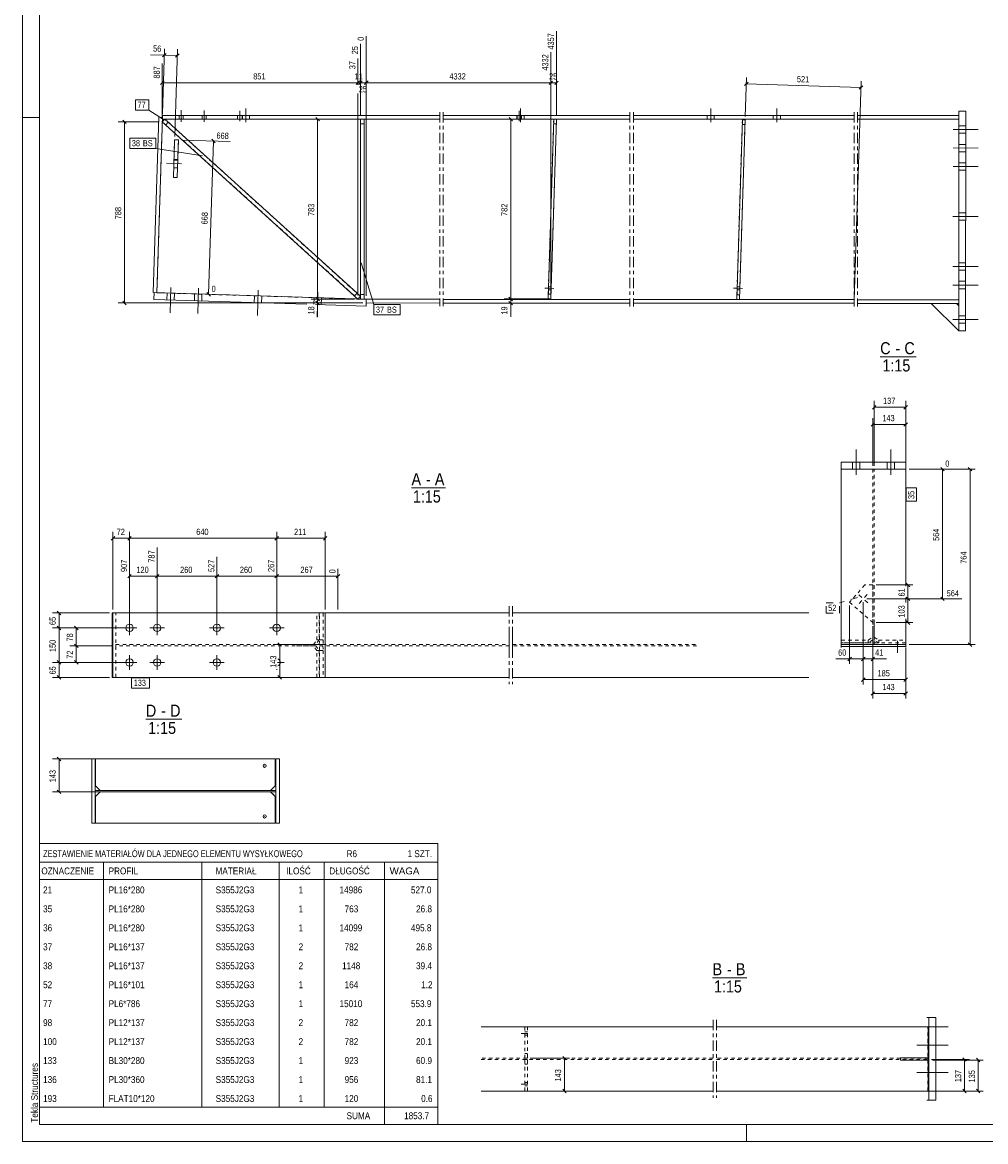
# Model space of a CAD drawing. Header units: millimetres. Extents: x 0 to 420, y 0 to 610.
# Tile 1 of 4: x 0 to 279, y 0 to 325. Entities that reach past the tile are written whole.
import ezdxf

# ---------------------------------------------------------------- set-up
doc = ezdxf.new("R2010")
doc.units = ezdxf.units.MM
for name, pattern in [('XKITLINE00', [0]), ('XKITLINE01', [4, 1, -1, 1, -1]), ('XKITLINE02', [4, 2, -2]), ('XKITLINE03', [6, 3, -1, 1, -1])]:
    doc.linetypes.add(name, pattern=pattern)
for name, color, linetype, lineweight in [('Arkusz rysunku', 3, 'Continuous', 0), ('Element', 2, 'Continuous', 0), ('Inny typ obiektu', 7, 'Continuous', 0), ('Wymiar', 4, 'Continuous', 0), ('Znak elementu', 2, 'Continuous', 0), ('Śruba', 3, 'Continuous', 0)]:
    doc.layers.add(name, color=color, linetype=linetype, lineweight=lineweight)
doc.styles.add('ARIAL', font='ARIAL.TTF')

msp = doc.modelspace()

# ---------------------------------------------------------------- linework, layer by layer
at = {"layer": 'Arkusz rysunku', "linetype": 'XKITLINE00', "lineweight": 0}
for p, q in [((0, 610), (0, 0)), ((5, 605), (5, 5)), ((5, 297), (0, 297)), ((0, 0), (0, 5)), ((5, 5), (415, 5)), ((210, 0), (210, 5)), ((0, 0), (420, 0))]:
    msp.add_line(p, q, dxfattribs=at)
at = {"layer": 'Element', "linetype": 'XKITLINE00', "lineweight": 0}
for p, q in [((271.51, 235.1), (271.53, 298.83)), ((273.53, 298.83), (271.53, 298.83)), ((273.53, 298.83), (273.51, 235.1)), ((37.95, 246.23), (39.55, 297.09)), ((39.02, 246.2), (40.62, 297.06)), ((40.62, 297.06), (39.55, 297.09)), ((41.3, 296.55), (40.58, 295.76)), ((97.3, 244.37), (40.58, 295.76)), ((40.58, 295.76), (40.58, 295.76)), ((40.62, 296.56), (40.6, 296.56)), ((40.62, 296.56), (40.62, 297.63)), ((40.62, 297.63), (121.05, 297.63)), ((40.62, 296.56), (121.05, 296.56)), ((41.3, 296.55), (98.01, 245.16)), ((98.05, 244.36), (98.05, 296.53)), ((99.12, 296.53), (98.05, 296.53)), ((99.12, 296.53), (99.12, 244.36)), ((122.05, 297.63), (176.16, 297.63)), ((122.05, 296.56), (176.16, 296.56)), ((152.43, 244.43), (154.07, 296.54)), ((154.87, 296.52), (153.23, 244.4)), ((154.87, 296.52), (154.07, 296.54)), ((177.16, 297.63), (241.18, 297.63)), ((177.16, 296.56), (241.18, 296.56)), ((207.13, 244.25), (208.77, 296.37)), ((209.57, 296.34), (207.93, 244.23)), ((209.57, 296.34), (208.77, 296.37)), ((242.18, 297.63), (271.53, 297.63)), ((242.18, 296.56), (271.53, 296.56)), ((43.81, 279.63), (44.15, 290.54)), ((44.15, 290.54), (45.22, 290.51)), ((45.22, 290.51), (44.87, 279.6)), ((43.96, 284.64), (45.03, 284.6)), ((44.87, 279.6), (43.81, 279.63)), ((37.95, 246.23), (39.02, 246.2)), ((38.15, 244.23), (38.21, 246.22)), ((82.49, 242.83), (38.15, 244.23)), ((38.21, 246.22), (99.72, 244.28)), ((98.01, 245.16), (97.3, 244.37)), ((99.12, 244.36), (98.05, 244.36)), ((99.72, 244.28), (99.65, 242.28)), ((99.72, 243.22), (99.72, 244.28)), ((99.72, 244.28), (121.05, 244.28)), ((122.05, 244.25), (176.16, 244.24)), ((153.23, 244.4), (152.43, 244.43)), ((177.16, 244.21), (241.18, 244.2)), ((207.93, 244.23), (207.13, 244.25)), ((242.18, 244.17), (271.51, 244.17)), ((99.65, 242.28), (85.01, 242.75)), ((121.05, 243.21), (99.72, 243.22)), ((176.16, 243.18), (122.05, 243.18)), ((241.18, 243.13), (177.16, 243.14)), ((271.51, 243.1), (242.18, 243.1)), ((263.51, 243.1), (271.51, 235.1)), ((270.84, 243.1), (271.51, 242.43)), ((273.51, 235.1), (271.51, 235.1)), ((237.47, 197.02), (237.47, 197.02)), ((237.47, 197.02), (237.47, 195.02)), ((256.13, 197.02), (237.47, 197.02)), ((256.13, 195.02), (237.47, 195.02)), ((237.47, 195.02), (237.47, 144.13)), ((256.13, 197.02), (256.13, 197.02)), ((256.13, 195.02), (256.13, 197.02)), ((256.13, 195.02), (256.13, 161.12)), ((256.13, 157.73), (256.13, 156.33)), ((26.27, 153.31), (26.01, 153.31)), ((26.01, 153.31), (26.01, 134.65)), ((26.27, 134.65), (26.27, 153.31)), ((26.27, 153.31), (87.81, 153.31)), ((87.81, 134.65), (87.81, 153.31)), ((141.14, 153.31), (87.81, 153.31)), ((87.84, 153.31), (87.84, 134.65)), ((228.07, 153.31), (142.14, 153.31)), ((256.13, 151.61), (256.13, 144.13)), ((237.47, 143.29), (237.47, 144.13)), ((256.13, 144.13), (237.47, 144.13)), ((237.47, 143.56), (256.13, 143.56)), ((256.13, 143.29), (256.13, 144.13)), ((26.27, 134.65), (26.01, 134.65)), ((26.27, 134.65), (87.81, 134.65)), ((141.14, 134.65), (87.81, 134.65)), ((228.07, 134.65), (142.14, 134.65)), ((21.15, 110.98), (20.09, 110.98)), ((20.09, 92.31), (20.09, 110.98)), ((20.09, 110.98), (21.15, 110.98)), ((20.09, 92.31), (20.09, 110.98)), ((21.15, 110.98), (21.15, 92.31)), ((21.15, 110.98), (21.15, 92.31)), ((21.17, 103.18), (21.17, 110.98)), ((21.17, 110.98), (21.2, 110.98)), ((21.2, 103.18), (21.2, 110.98)), ((21.2, 110.98), (73.31, 110.98)), ((73.31, 103.18), (73.31, 110.98)), ((73.47, 110.98), (74.53, 110.98)), ((73.47, 92.31), (73.47, 110.98)), ((73.47, 110.98), (74.53, 110.98)), ((73.47, 92.31), (73.47, 110.98)), ((74.53, 110.98), (74.53, 92.31)), ((74.53, 110.98), (74.53, 92.31)), ((21.15, 101.85), (73.47, 101.85)), ((21.15, 101.45), (21.15, 101.85)), ((21.15, 101.85), (73.47, 101.85)), ((21.15, 101.45), (21.15, 101.85)), ((73.47, 101.45), (21.15, 101.45)), ((73.47, 101.45), (21.15, 101.45)), ((22.51, 101.85), (21.17, 103.18)), ((21.17, 103.18), (21.2, 103.18)), ((21.17, 100.11), (22.51, 101.45)), ((21.2, 103.18), (22.53, 101.85)), ((22.53, 101.45), (21.2, 100.11)), ((71.98, 101.85), (73.31, 103.18)), ((73.31, 100.11), (71.98, 101.45)), ((73.47, 101.85), (73.47, 101.45)), ((73.47, 101.85), (73.47, 101.45)), ((21.2, 100.11), (21.17, 100.11)), ((21.17, 100.11), (21.17, 92.31)), ((21.2, 100.11), (21.2, 92.31)), ((73.31, 92.31), (73.31, 100.11)), ((21.15, 92.31), (20.09, 92.31)), ((21.15, 92.31), (20.09, 92.31)), ((73.31, 92.31), (21.17, 92.31)), ((74.53, 92.31), (73.47, 92.31)), ((74.53, 92.31), (73.47, 92.31)), ((264.86, 36), (262.25, 36)), ((262.86, 12), (262.86, 36)), ((264.86, 12), (264.86, 36)), ((200.28, 33.33), (133, 33.33)), ((262.61, 33.33), (201.28, 33.33)), ((262.61, 33.33), (262.61, 24.33)), ((254.62, 23.67), (254.62, 24.33)), ((262.86, 24.33), (254.62, 24.33)), ((262.86, 23.67), (254.62, 23.67)), ((262.61, 14.67), (262.61, 23.67)), ((262.87, 24.33), (262.87, 23.67)), ((200.28, 14.67), (133, 14.67)), ((262.61, 14.67), (201.28, 14.67)), ((264.86, 12), (262.25, 12))]:
    msp.add_line(p, q, dxfattribs=at)
at = {"layer": 'Element', "linetype": 'XKITLINE01', "lineweight": 0}
for p, q in [((40.6, 296.56), (39.02, 246.2)), ((40.58, 295.76), (41.3, 296.55)), ((41.3, 296.55), (40.58, 295.76)), ((40.58, 295.76), (41.3, 296.55)), ((40.58, 295.76), (97.3, 244.37)), ((40.6, 296.56), (121.05, 296.56)), ((98.01, 245.16), (41.3, 296.55)), ((41.57, 294.87), (42.28, 295.66)), ((41.57, 294.87), (42.28, 295.66)), ((98.05, 296.53), (98.05, 244.36)), ((98.05, 296.53), (99.12, 296.53)), ((99.12, 244.36), (99.12, 296.53)), ((122.05, 296.56), (176.16, 296.56)), ((154.07, 296.54), (152.43, 244.43)), ((153.23, 244.4), (154.87, 296.52)), ((154.07, 296.54), (154.87, 296.52)), ((177.16, 296.56), (241.18, 296.56)), ((208.77, 296.37), (207.13, 244.25)), ((207.93, 244.23), (209.57, 296.34)), ((208.77, 296.37), (209.57, 296.34)), ((242.18, 296.56), (271.53, 296.56)), ((271.51, 244.17), (271.53, 296.56)), ((271.53, 296.56), (271.53, 297.63)), ((98.05, 295.19), (99.12, 295.19)), ((98.05, 295.19), (99.12, 295.19)), ((154.03, 295.21), (154.83, 295.18)), ((154.03, 295.21), (154.83, 295.18)), ((208.73, 295.03), (209.53, 295.01)), ((208.73, 295.03), (209.53, 295.01)), ((44.15, 290.54), (43.96, 284.64)), ((45.03, 284.6), (45.22, 290.51)), ((39.02, 246.2), (99.72, 244.28)), ((96.31, 245.27), (97.02, 246.06)), ((96.31, 245.27), (97.02, 246.06)), ((97.3, 244.37), (98.01, 245.16)), ((98.05, 245.7), (99.12, 245.7)), ((98.05, 245.7), (99.12, 245.7)), ((98.05, 244.36), (99.12, 244.36)), ((99.72, 244.28), (121.05, 244.28)), ((122.05, 244.25), (176.16, 244.24)), ((152.43, 244.43), (153.23, 244.4)), ((152.47, 245.76), (153.27, 245.73)), ((152.47, 245.76), (153.27, 245.73)), ((177.16, 244.21), (241.18, 244.2)), ((207.13, 244.25), (207.93, 244.23)), ((207.17, 245.59), (207.97, 245.56)), ((207.17, 245.59), (207.97, 245.56)), ((242.18, 244.17), (271.51, 244.17)), ((271.51, 243.1), (271.51, 244.17)), ((270.84, 243.1), (263.51, 243.1)), ((271.51, 242.43), (271.51, 235.1)), ((271.51, 235.1), (271.51, 235.1)), ((237.47, 195.02), (237.47, 195.02)), ((237.47, 195.02), (256.13, 195.02)), ((237.47, 195.02), (256.13, 195.02)), ((247, 195.02), (246.6, 195.02)), ((246.6, 195.02), (246.6, 144.35)), ((247, 144.35), (247, 195.02)), ((256.13, 195.02), (256.13, 195.02)), ((244.29, 161.45), (239.88, 156.44)), ((246.59, 161.45), (244.29, 161.45)), ((246.59, 161.45), (244.29, 161.45)), ((246.59, 150.53), (246.59, 161.45)), ((239.88, 156.44), (246.59, 150.53)), ((27.08, 153.31), (26.27, 153.31)), ((27.08, 134.65), (27.08, 153.31)), ((86.08, 153.31), (79.47, 153.31)), ((85.39, 145.51), (85.39, 153.31)), ((85.98, 153.31), (86.11, 153.31)), ((86.08, 153.31), (86.08, 145.51)), ((87.2, 153.31), (86.11, 153.31)), ((86.14, 145.51), (86.14, 153.31)), ((87.2, 153.31), (87.2, 145.51)), ((87.81, 134.65), (87.81, 153.31)), ((237.47, 144.62), (237.47, 152.89)), ((246.59, 146.29), (246.6, 152.89)), ((247.01, 146.29), (247, 152.89)), ((246.6, 151.49), (246.59, 145.48)), ((247.01, 145.48), (247, 151.49)), ((256.13, 151.61), (256.13, 144.62)), ((245.26, 145.43), (246.59, 146.29)), ((246.59, 145.48), (246.59, 146.29)), ((247.01, 145.48), (247.01, 146.29)), ((247.01, 146.29), (248.34, 145.43)), ((27.08, 143.78), (27.08, 144.18)), ((27.08, 144.18), (141.14, 144.18)), ((141.14, 143.78), (27.08, 143.78)), ((84.37, 144.18), (79.47, 144.18)), ((84.37, 143.78), (79.47, 143.78)), ((85.06, 144.18), (81.11, 144.18)), ((85.06, 143.78), (81.11, 143.78)), ((84.37, 144.18), (85.39, 145.51)), ((85.06, 144.18), (84.37, 144.18)), ((85.39, 142.45), (84.37, 143.78)), ((84.37, 143.78), (85.06, 143.78)), ((86.08, 145.51), (85.06, 144.18)), ((85.06, 143.78), (86.08, 142.45)), ((85.39, 145.51), (86.08, 145.51)), ((87.16, 144.18), (85.98, 144.18)), ((87.16, 143.78), (85.98, 143.78)), ((86.1, 144.18), (86.14, 145.51)), ((86.14, 142.45), (86.1, 143.78)), ((86.14, 145.51), (87.2, 145.51)), ((87.2, 145.51), (87.16, 144.18)), ((87.16, 143.78), (87.2, 142.45)), ((87.81, 143.78), (87.81, 144.18)), ((142.14, 144.18), (195.47, 144.18)), ((195.47, 143.78), (142.14, 143.78)), ((237.47, 145.43), (245.26, 145.43)), ((237.47, 144.13), (237.47, 144.63)), ((256.13, 144.63), (237.47, 144.63)), ((245.26, 144.62), (237.47, 144.62)), ((237.47, 144.13), (256.13, 144.13)), ((246.59, 145.48), (245.26, 144.62)), ((245.26, 144.62), (245.26, 145.43)), ((246.6, 144.63), (247, 144.63)), ((248.34, 144.62), (247.01, 145.48)), ((248.34, 145.43), (256.13, 145.43)), ((248.34, 144.62), (248.34, 145.43)), ((256.13, 144.62), (248.34, 144.62)), ((256.13, 144.63), (256.13, 144.13)), ((85.39, 134.65), (85.39, 142.45)), ((85.39, 142.45), (86.08, 142.45)), ((86.08, 142.45), (86.08, 134.65)), ((86.14, 134.65), (86.14, 142.45)), ((86.14, 142.45), (87.2, 142.45)), ((87.2, 142.45), (87.2, 134.65)), ((27.08, 134.65), (26.27, 134.65)), ((86.08, 134.65), (79.47, 134.65)), ((87.2, 134.65), (85.98, 134.65)), ((87.84, 134.65), (87.81, 134.65)), ((21.15, 110.98), (21.15, 110.98)), ((73.29, 110.98), (73.29, 103.18)), ((71.98, 101.85), (22.51, 101.85)), ((71.98, 101.45), (22.51, 101.45)), ((73.29, 103.18), (71.95, 101.85)), ((73.29, 100.11), (71.95, 101.45)), ((73.29, 103.18), (73.31, 103.18)), ((73.31, 100.11), (73.29, 100.11)), ((73.29, 100.11), (73.29, 92.31)), ((21.15, 92.31), (21.15, 92.31)), ((145.65, 24.2), (145.65, 33.33)), ((145.65, 33.33), (146.45, 33.33)), ((146.45, 33.33), (146.45, 24.2)), ((262.58, 14.67), (262.58, 33.33)), ((200.28, 24.2), (133, 24.2)), ((133, 23.8), (200.28, 23.8)), ((145.65, 25.53), (146.45, 25.53)), ((146.45, 24.2), (145.65, 24.2)), ((145.65, 14.67), (145.65, 23.8)), ((145.65, 23.8), (146.45, 23.8)), ((146.45, 14.67), (146.45, 23.8)), ((262.58, 24.2), (201.28, 24.2)), ((201.28, 23.8), (262.58, 23.8)), ((261.95, 23.67), (261.95, 24.33)), ((262.58, 23.8), (262.58, 24.2)), ((262.61, 24.33), (262.61, 23.67)), ((262.64, 23.67), (262.64, 24.33)), ((262.86, 24.33), (262.87, 24.33)), ((262.87, 24.33), (262.86, 24.33)), ((262.86, 23.67), (262.87, 23.67)), ((262.87, 23.67), (262.86, 23.67)), ((145.65, 22.47), (146.45, 22.47)), ((145.65, 14.67), (146.45, 14.67))]:
    msp.add_line(p, q, dxfattribs=at)
at = {"layer": 'Element', "linetype": 'XKITLINE03', "lineweight": 0}
for p, q in [((121.05, 298.56), (121.05, 242.25)), ((122.05, 298.56), (122.05, 242.25)), ((176.16, 298.56), (176.16, 242.21)), ((177.16, 298.56), (177.16, 242.21)), ((241.18, 298.56), (241.18, 242.17)), ((242.18, 298.56), (242.18, 242.17)), ((141.14, 155.31), (141.14, 132.65)), ((142.14, 155.31), (142.14, 132.65)), ((141.14, 146.18), (141.14, 141.78)), ((142.14, 146.18), (142.14, 141.78)), ((200.28, 35.33), (200.28, 12.67)), ((201.29, 35.33), (201.29, 12.67))]:
    msp.add_line(p, q, dxfattribs=at)
at = {"layer": 'Inny typ obiektu', "linetype": 'XKITLINE00', "lineweight": 0}
for p, q in [((248.74, 227.6), (259.13, 227.6)), ((112.84, 189.6), (122.72, 189.6)), ((35.82, 122.48), (46.21, 122.48)), ((5, 86.5), (5, 81)), ((5, 86.5), (120.5, 86.5)), ((120.5, 86.5), (120.5, 81)), ((5, 81), (5, 76)), ((5, 81), (120.5, 81)), ((23.5, 81), (23.5, 76)), ((52, 76), (52, 81)), ((74.5, 81), (74.5, 76)), ((87.5, 81), (87.5, 76)), ((105, 81), (105, 76)), ((120.5, 81), (120.5, 76)), ((5, 76), (120.5, 76)), ((5, 76), (5, 70.5)), ((23.5, 76), (23.5, 70.5)), ((52, 70.5), (52, 76)), ((74.5, 76), (74.5, 70.5)), ((87.5, 76), (87.5, 70.5)), ((105, 76), (105, 70.5)), ((120.5, 76), (120.5, 70.5)), ((5, 70.5), (5, 65)), ((23.5, 70.5), (23.5, 65)), ((52, 65), (52, 70.5)), ((74.5, 70.5), (74.5, 65)), ((87.5, 70.5), (87.5, 65)), ((105, 70.5), (105, 65)), ((120.5, 70.5), (120.5, 65)), ((5, 65), (5, 59.5)), ((23.5, 65), (23.5, 59.5)), ((52, 59.5), (52, 65)), ((74.5, 65), (74.5, 59.5)), ((87.5, 65), (87.5, 59.5)), ((105, 65), (105, 59.5)), ((120.5, 65), (120.5, 59.5)), ((5, 59.5), (5, 54)), ((23.5, 59.5), (23.5, 54)), ((52, 54), (52, 59.5)), ((74.5, 59.5), (74.5, 54)), ((87.5, 59.5), (87.5, 54)), ((105, 59.5), (105, 54)), ((120.5, 59.5), (120.5, 54)), ((5, 54), (5, 48.5)), ((23.5, 54), (23.5, 48.5)), ((52, 48.5), (52, 54)), ((74.5, 54), (74.5, 48.5)), ((87.5, 54), (87.5, 48.5)), ((105, 54), (105, 48.5)), ((120.5, 54), (120.5, 48.5)), ((5, 48.5), (5, 43)), ((23.5, 48.5), (23.5, 43)), ((52, 43), (52, 48.5)), ((74.5, 48.5), (74.5, 43)), ((87.5, 48.5), (87.5, 43)), ((105, 48.5), (105, 43)), ((120.5, 48.5), (120.5, 43)), ((200.15, 47.5), (210.03, 47.5)), ((5, 43), (5, 37.5)), ((23.5, 43), (23.5, 37.5)), ((52, 37.5), (52, 43)), ((74.5, 43), (74.5, 37.5)), ((87.5, 43), (87.5, 37.5)), ((105, 43), (105, 37.5)), ((120.5, 43), (120.5, 37.5)), ((5, 37.5), (5, 32)), ((23.5, 37.5), (23.5, 32)), ((52, 32), (52, 37.5)), ((74.5, 37.5), (74.5, 32)), ((87.5, 37.5), (87.5, 32)), ((105, 37.5), (105, 32)), ((120.5, 37.5), (120.5, 32)), ((5, 32), (5, 26.5)), ((23.5, 32), (23.5, 26.5)), ((52, 26.5), (52, 32)), ((74.5, 32), (74.5, 26.5)), ((87.5, 32), (87.5, 26.5)), ((105, 32), (105, 26.5)), ((120.5, 32), (120.5, 26.5)), ((5, 26.5), (5, 21)), ((23.5, 26.5), (23.5, 21)), ((52, 21), (52, 26.5)), ((74.5, 26.5), (74.5, 21)), ((87.5, 26.5), (87.5, 21)), ((105, 26.5), (105, 21)), ((120.5, 26.5), (120.5, 21)), ((5, 21), (5, 15.5)), ((23.5, 21), (23.5, 15.5)), ((52, 15.5), (52, 21)), ((74.5, 21), (74.5, 15.5)), ((87.5, 21), (87.5, 15.5)), ((105, 21), (105, 15.5)), ((120.5, 21), (120.5, 15.5)), ((5, 15.5), (5, 10)), ((23.5, 15.5), (23.5, 10)), ((52, 10), (52, 15.5)), ((74.5, 15.5), (74.5, 10)), ((87.5, 15.5), (87.5, 10)), ((105, 15.5), (105, 10)), ((120.5, 15.5), (120.5, 10)), ((5, 10), (5, 5)), ((5, 10), (120.5, 10)), ((105, 10), (105, 5)), ((120.5, 10), (120.5, 5)), ((5, 5), (120.5, 5))]:
    msp.add_line(p, q, dxfattribs=at)
at = {"layer": 'Wymiar', "linetype": 'XKITLINE00', "lineweight": 0}
for p, q in [((154.87, 297.52), (154.88, 322.06)), ((98.05, 306.49), (98.05, 318.4)), ((98.05, 310.21), (98.05, 318.4)), ((99.72, 245.28), (99.73, 320.58)), ((99.72, 306.49), (99.73, 320.58)), ((41.19, 315.09), (37.17, 315.21)), ((41.19, 315.09), (37.17, 315.21)), ((40.65, 298.06), (41.25, 316.94)), ((41.71, 315.58), (40.66, 314.59)), ((41.19, 315.09), (44.92, 314.97)), ((44.18, 291.54), (44.98, 316.83)), ((45.45, 315.46), (44.4, 314.48)), ((153.23, 245.4), (153.24, 315.94)), ((153.24, 310.2), (153.24, 315.94)), ((40.58, 296.76), (40.58, 312.72)), ((97.3, 310.21), (97.31, 314.08)), ((97.3, 306.49), (97.31, 314.08)), ((209.6, 297.34), (209.96, 308.63)), ((41.09, 307.6), (40.07, 306.59)), ((40.58, 307.09), (97.3, 307.09)), ((97.81, 307.6), (96.8, 306.58)), ((97.81, 307.6), (96.8, 306.58)), ((97.3, 306.49), (97.3, 307.69)), ((97.3, 307.09), (98.05, 307.09)), ((98.56, 307.6), (97.54, 306.58)), ((98.56, 307.6), (97.54, 306.58)), ((98.05, 297.53), (98.05, 307.69)), ((98.05, 307.09), (99.72, 307.09)), ((100.23, 307.6), (99.22, 306.58)), ((100.23, 307.6), (99.22, 306.58)), ((99.72, 307.09), (153.23, 307.08)), ((153.74, 307.59), (152.73, 306.57)), ((153.74, 307.59), (152.73, 306.57)), ((153.23, 245.4), (153.23, 307.68)), ((153.23, 307.08), (154.87, 307.08)), ((155.38, 307.59), (154.36, 306.57)), ((210.42, 307.26), (209.37, 306.28)), ((209.9, 306.77), (243.16, 305.72)), ((241.22, 244.13), (243.22, 307.58)), ((243.68, 306.21), (242.63, 305.23)), ((97.3, 245.37), (97.3, 303.97)), ((97.3, 245.37), (97.3, 303.97)), ((98.05, 297.53), (98.05, 303.97)), ((99.72, 245.28), (99.72, 303.97)), ((39.58, 295.76), (27.76, 295.76)), ((29.11, 296.27), (30.13, 295.25)), ((29.61, 243.23), (29.62, 295.76)), ((97.05, 296.53), (83.76, 296.53)), ((85.11, 297.04), (86.13, 296.02)), ((85.61, 244.37), (85.62, 296.53)), ((153.87, 296.52), (139.76, 296.52)), ((141.11, 297.03), (142.13, 296.01)), ((141.61, 244.4), (141.62, 296.52)), ((46.22, 290.48), (60.23, 290.04)), ((54.01, 245.73), (55.41, 290.19)), ((54.92, 290.71), (55.9, 289.66)), ((29.1, 243.73), (30.12, 242.72)), ((40.01, 246.17), (56.16, 245.66)), ((53.51, 246.25), (54.5, 245.2)), ((96.3, 244.37), (83.75, 244.37)), ((96.3, 244.37), (83.75, 244.37)), ((85.1, 244.88), (86.12, 243.86)), ((85.1, 244.88), (86.12, 243.86)), ((85.1, 243.73), (86.12, 242.71)), ((85.61, 243.22), (85.61, 244.37)), ((152.23, 244.4), (139.75, 244.4)), ((152.23, 244.4), (139.75, 244.4)), ((141.1, 244.91), (142.12, 243.89)), ((141.1, 244.91), (142.12, 243.89)), ((141.1, 243.69), (142.12, 242.67)), ((141.61, 243.18), (141.61, 244.4)), ((98.72, 243.22), (27.75, 243.23)), ((98.72, 243.22), (83.75, 243.22)), ((85.61, 243.22), (85.61, 239.2)), ((85.61, 243.22), (85.61, 239.2)), ((152.23, 243.18), (139.75, 243.18)), ((141.61, 243.18), (141.61, 239.16)), ((141.61, 243.18), (141.61, 239.16)), ((247, 196.02), (247, 214.84)), ((256.13, 196.02), (256.13, 214.84)), ((247.51, 213.49), (246.49, 212.47)), ((247, 212.98), (256.13, 212.98)), ((256.64, 213.49), (255.62, 212.47)), ((247.11, 208.49), (246.09, 207.47)), ((246.6, 196.02), (246.6, 209.84)), ((246.6, 207.98), (256.13, 207.98)), ((256.64, 208.49), (255.62, 207.47)), ((256.13, 198.02), (256.13, 209.84)), ((257.13, 195.02), (276.24, 195.02)), ((257.13, 195.02), (268.96, 195.02)), ((266.29, 195.53), (267.31, 194.51)), ((266.8, 157.41), (266.8, 195.02)), ((274.29, 195.53), (275.31, 194.51)), ((274.8, 144.13), (274.8, 195.02)), ((26.78, 175.49), (25.77, 174.47)), ((26.27, 154.31), (26.27, 176.84)), ((31.58, 175.49), (30.57, 174.47)), ((31.58, 175.49), (30.57, 174.47)), ((31.08, 149.98), (31.08, 176.84)), ((31.08, 149.98), (31.08, 176.84)), ((74.25, 175.49), (73.23, 174.47)), ((74.25, 175.49), (73.23, 174.47)), ((73.74, 149.98), (73.74, 176.84)), ((73.74, 149.98), (73.74, 176.84)), ((88.32, 175.49), (87.3, 174.47)), ((87.81, 154.31), (87.81, 176.84)), ((26.27, 174.98), (31.08, 174.98)), ((31.08, 174.98), (73.74, 174.98)), ((39.08, 149.98), (39.08, 172.3)), ((39.08, 149.98), (39.08, 172.3)), ((73.74, 174.98), (87.81, 174.98)), ((31.08, 149.98), (31.08, 169.6)), ((56.41, 149.98), (56.41, 169.6)), ((56.41, 149.98), (56.41, 169.6)), ((73.74, 149.98), (73.74, 169.6)), ((73.74, 149.98), (73.74, 169.6)), ((91.51, 154.31), (91.51, 166.13)), ((31.58, 164.49), (30.57, 163.47)), ((31.08, 163.98), (39.08, 163.98)), ((39.58, 164.49), (38.57, 163.47)), ((39.58, 164.49), (38.57, 163.47)), ((39.08, 163.98), (56.41, 163.98)), ((56.92, 164.49), (55.9, 163.47)), ((56.92, 164.49), (55.9, 163.47)), ((56.41, 163.98), (73.74, 163.98)), ((74.25, 164.49), (73.23, 163.47)), ((74.25, 164.49), (73.23, 163.47)), ((73.74, 163.98), (91.51, 163.98)), ((92.02, 164.49), (91, 163.47)), ((247.59, 161.45), (258.24, 161.45)), ((256.29, 161.96), (257.31, 160.94)), ((256.8, 157.41), (256.8, 161.45)), ((243.84, 156.41), (243.84, 132.54)), ((243.84, 156.41), (243.84, 138.54)), ((243.84, 156.41), (243.84, 138.54)), ((244.84, 157.41), (272.42, 157.41)), ((244.84, 157.41), (258.24, 157.41)), ((244.84, 157.41), (258.24, 157.41)), ((256.29, 157.91), (257.31, 156.9)), ((256.29, 157.91), (257.31, 156.9)), ((256.8, 150.53), (256.8, 157.41)), ((266.29, 157.91), (267.31, 156.9)), ((25.27, 153.31), (8.76, 153.31)), ((10.11, 153.82), (11.13, 152.8)), ((10.62, 148.98), (10.62, 153.31)), ((239.88, 155.44), (239.88, 138.54)), ((10.11, 149.49), (11.13, 148.47)), ((10.11, 149.49), (11.13, 148.47)), ((15.11, 149.49), (16.13, 148.47)), ((246.59, 149.53), (246.59, 128.54)), ((246.59, 149.53), (246.59, 138.54)), ((247.59, 150.53), (258.24, 150.53)), ((256.29, 151.04), (257.31, 150.02)), ((30.08, 148.98), (8.76, 148.98)), ((30.08, 148.98), (8.76, 148.98)), ((10.62, 138.98), (10.62, 148.98)), ((30.08, 148.98), (13.76, 148.98)), ((15.62, 143.78), (15.62, 148.98)), ((26.08, 143.78), (13.76, 143.78)), ((26.08, 143.78), (13.76, 143.78)), ((15.11, 144.29), (16.13, 143.27)), ((15.11, 144.29), (16.13, 143.27)), ((15.62, 138.98), (15.62, 143.78)), ((85.1, 144.18), (72.76, 144.18)), ((74.11, 144.69), (75.13, 143.67)), ((74.62, 134.65), (74.62, 144.18)), ((256.13, 143.13), (256.13, 128.54)), ((256.13, 143.13), (256.13, 132.54)), ((257.13, 144.13), (276.24, 144.13)), ((274.29, 144.64), (275.31, 143.62)), ((239.88, 139.98), (235.86, 139.98)), ((239.88, 139.98), (235.86, 139.98)), ((240.39, 140.49), (239.37, 139.47)), ((239.88, 139.98), (243.84, 139.98)), ((244.35, 140.49), (243.33, 139.47)), ((244.35, 140.49), (243.33, 139.47)), ((243.84, 139.98), (246.59, 139.98)), ((247.09, 140.49), (246.08, 139.47)), ((246.59, 139.98), (250.61, 139.98)), ((246.59, 139.98), (250.61, 139.98)), ((30.08, 138.98), (8.76, 138.98)), ((30.08, 138.98), (8.76, 138.98)), ((10.11, 139.49), (11.13, 138.47)), ((10.11, 139.49), (11.13, 138.47)), ((10.62, 134.65), (10.62, 138.98)), ((30.08, 138.98), (13.76, 138.98)), ((15.11, 139.49), (16.13, 138.47)), ((25.27, 134.65), (8.76, 134.65)), ((10.11, 135.16), (11.13, 134.14)), ((85.14, 134.65), (72.76, 134.65)), ((74.11, 135.16), (75.13, 134.14)), ((244.35, 134.49), (243.33, 133.47)), ((243.84, 133.98), (256.13, 133.98)), ((256.64, 134.49), (255.62, 133.47)), ((247.09, 130.49), (246.08, 129.47)), ((246.59, 129.98), (256.13, 129.98)), ((256.64, 130.49), (255.62, 129.47)), ((20.2, 110.98), (8.76, 110.98)), ((10.11, 111.49), (11.13, 110.47)), ((10.62, 101.45), (10.62, 110.98)), ((21.53, 101.45), (8.76, 101.45)), ((10.11, 101.96), (11.13, 100.94)), ((147.45, 24.2), (158.62, 24.2)), ((156.67, 24.71), (157.68, 23.69)), ((157.18, 14.67), (157.18, 24.2)), ((263.58, 23.8), (274.62, 23.8)), ((263.87, 23.67), (278.62, 23.67)), ((272.67, 24.31), (273.68, 23.29)), ((273.18, 14.67), (273.18, 23.8)), ((276.67, 24.18), (277.68, 23.16)), ((277.18, 14.67), (277.18, 23.67)), ((147.45, 14.67), (158.62, 14.67)), ((156.67, 15.18), (157.68, 14.16)), ((263.61, 14.67), (278.62, 14.67)), ((263.61, 14.67), (274.62, 14.67)), ((272.67, 15.18), (273.68, 14.16)), ((276.67, 15.18), (277.68, 14.16))]:
    msp.add_line(p, q, dxfattribs=at)
at = {"layer": 'Znak elementu', "linetype": 'XKITLINE00', "lineweight": 0}
for p, q in [((32.77, 302.18), (36.64, 302.18)), ((32.77, 299.18), (32.77, 302.18)), ((36.64, 299.18), (36.64, 302.18)), ((32.77, 299.18), (36.64, 299.18)), ((40.89, 296.43), (36.64, 299.18)), ((31.13, 291.06), (38.74, 291.06)), ((31.13, 288.06), (31.13, 291.06)), ((38.74, 288.06), (38.74, 291.06)), ((31.13, 288.06), (38.74, 288.06)), ((52.26, 285.93), (38.74, 288.06)), ((98.28, 254.82), (101.91, 242.79)), ((101.91, 242.79), (109.52, 242.79)), ((101.91, 239.79), (101.91, 242.79)), ((109.52, 239.79), (109.52, 242.79)), ((101.91, 239.79), (109.52, 239.79)), ((256.23, 185.75), (256.23, 189.62)), ((259.23, 189.62), (256.23, 189.62)), ((259.23, 185.75), (259.23, 189.62)), ((259.23, 185.75), (256.23, 185.75)), ((31.67, 134.55), (36.88, 134.55)), ((31.67, 131.55), (31.67, 134.55)), ((36.88, 131.55), (36.88, 134.55)), ((31.67, 131.55), (36.88, 131.55))]:
    msp.add_line(p, q, dxfattribs=at)
at = {"layer": 'Znak elementu', "linetype": 'XKITLINE02', "lineweight": 0}
for p, q in [((233.07, 156.29), (236.94, 156.29)), ((233.07, 153.29), (233.07, 156.29)), ((242.13, 157.79), (236.94, 156.29)), ((236.94, 153.29), (236.94, 156.29)), ((233.07, 153.29), (236.94, 153.29))]:
    msp.add_line(p, q, dxfattribs=at)
at = {"layer": 'Śruba', "linetype": 'XKITLINE00', "lineweight": 0}
for p, q in [((46.03, 295.76), (46.03, 299.1)), ((46.03, 295.76), (46.03, 299.1)), ((52.69, 295.76), (52.69, 299.09)), ((52.69, 295.76), (52.69, 299.09)), ((63.06, 298.93), (63.06, 295.93)), ((64.81, 299.63), (64.81, 295.63)), ((144.04, 298.93), (144.04, 295.93)), ((144.47, 299.63), (144.47, 295.63)), ((199.59, 299.63), (199.59, 295.63)), ((218.76, 299.66), (218.75, 295.66)), ((45.43, 296.56), (45.43, 297.63)), ((45.43, 296.56), (45.43, 297.63)), ((46.63, 296.56), (46.63, 297.63)), ((46.63, 296.56), (46.63, 297.63)), ((52.09, 296.56), (52.09, 297.63)), ((52.09, 296.56), (52.09, 297.63)), ((53.29, 296.56), (53.29, 297.63)), ((53.29, 296.56), (53.29, 297.63)), ((62.4, 297.63), (62.4, 296.56)), ((63.71, 297.63), (63.71, 296.56)), ((63.78, 297.63), (63.78, 296.56)), ((65.85, 297.63), (65.85, 296.56)), ((143.38, 297.63), (143.38, 296.56)), ((143.44, 297.63), (143.44, 296.56)), ((144.7, 297.63), (144.7, 296.56)), ((145.51, 297.63), (145.51, 296.56)), ((198.55, 297.63), (198.55, 296.56)), ((200.62, 297.63), (200.62, 296.56)), ((217.72, 297.63), (217.72, 296.56)), ((219.79, 297.63), (219.79, 296.56)), ((277.19, 293.5), (269.86, 293.5)), ((277.19, 293.5), (269.86, 293.5)), ((277.19, 293.5), (269.86, 293.5)), ((277.19, 293.5), (269.86, 293.5)), ((273.52, 292.43), (271.52, 292.43)), ((273.52, 292.43), (271.52, 292.43)), ((273.52, 292.43), (271.52, 292.43)), ((273.52, 292.43), (271.52, 292.43)), ((273.53, 294.57), (271.53, 294.57)), ((273.53, 294.57), (271.53, 294.57)), ((273.53, 294.57), (271.53, 294.57)), ((273.53, 294.57), (271.53, 294.57)), ((273.52, 289.23), (271.52, 289.23)), ((273.52, 289.23), (271.52, 289.23)), ((273.52, 289.23), (271.52, 289.23)), ((273.52, 289.23), (271.52, 289.23)), ((277.19, 288.16), (269.86, 288.17)), ((277.19, 288.16), (269.86, 288.17)), ((277.19, 288.16), (269.86, 288.17)), ((277.19, 288.16), (269.86, 288.17)), ((273.52, 287.1), (271.52, 287.1)), ((273.52, 287.1), (271.52, 287.1)), ((273.52, 287.1), (271.52, 287.1)), ((273.52, 287.1), (271.52, 287.1)), ((41.77, 283.74), (46.1, 283.61)), ((43.89, 282.45), (44.96, 282.42)), ((43.97, 284.9), (45.04, 284.86)), ((277.19, 282.83), (269.86, 282.83)), ((277.19, 282.83), (269.86, 282.83)), ((273.52, 283.9), (271.52, 283.9)), ((273.52, 283.9), (271.52, 283.9)), ((273.52, 281.77), (271.52, 281.77)), ((273.52, 281.77), (271.52, 281.77)), ((277.18, 268.3), (269.85, 268.3)), ((277.18, 268.3), (269.85, 268.3)), ((273.52, 269.37), (271.52, 269.37)), ((273.52, 269.37), (271.52, 269.37)), ((273.52, 267.23), (271.52, 267.23)), ((273.52, 267.23), (271.52, 267.23)), ((277.18, 253.76), (269.85, 253.77)), ((277.18, 253.76), (269.85, 253.77)), ((273.51, 254.83), (271.51, 254.83)), ((273.51, 254.83), (271.51, 254.83)), ((273.51, 252.7), (271.51, 252.7)), ((273.51, 252.7), (271.51, 252.7)), ((43.07, 247.74), (42.83, 240.41)), ((43.07, 247.74), (42.83, 240.41)), ((51.06, 247.49), (50.83, 240.16)), ((51.06, 247.49), (50.83, 240.16)), ((68.39, 246.94), (68.15, 239.61)), ((68.39, 246.94), (68.15, 239.61)), ((151.47, 247.53), (154.14, 247.45)), ((152.51, 247.03), (153.31, 247.01)), ((152.54, 247.97), (153.34, 247.94)), ((206.17, 247.54), (208.84, 247.45)), ((207.21, 247.04), (208.01, 247.01)), ((207.24, 247.97), (208.04, 247.94)), ((277.18, 248.43), (269.85, 248.43)), ((277.18, 248.43), (269.85, 248.43)), ((277.18, 248.43), (269.85, 248.43)), ((277.18, 248.43), (269.85, 248.43)), ((273.51, 249.5), (271.51, 249.5)), ((273.51, 249.5), (271.51, 249.5)), ((273.51, 249.5), (271.51, 249.5)), ((273.51, 249.5), (271.51, 249.5)), ((273.51, 247.37), (271.51, 247.37)), ((273.51, 247.37), (271.51, 247.37)), ((273.51, 247.37), (271.51, 247.37)), ((273.51, 247.37), (271.51, 247.37)), ((41.95, 246.11), (41.88, 244.11)), ((41.95, 246.11), (41.88, 244.11)), ((44.08, 246.04), (44.02, 244.04)), ((44.08, 246.04), (44.02, 244.04)), ((49.94, 245.85), (49.88, 243.86)), ((49.94, 245.85), (49.88, 243.86)), ((52.08, 245.79), (52.01, 243.79)), ((52.08, 245.79), (52.01, 243.79)), ((67.27, 245.31), (67.2, 243.31)), ((67.27, 245.31), (67.2, 243.31)), ((69.4, 245.24), (69.34, 243.24)), ((69.4, 245.24), (69.34, 243.24)), ((84.59, 244.76), (84.53, 242.9)), ((84.59, 244.76), (84.53, 242.9)), ((85.71, 246.39), (85.48, 239.06)), ((85.71, 246.39), (85.48, 239.06)), ((86.72, 244.69), (86.66, 242.69)), ((86.72, 244.69), (86.66, 242.69)), ((277.18, 238.43), (269.84, 238.43)), ((277.18, 238.43), (269.84, 238.43)), ((277.18, 238.43), (269.84, 238.43)), ((277.18, 238.43), (269.84, 238.43)), ((273.51, 239.5), (271.51, 239.5)), ((273.51, 239.5), (271.51, 239.5)), ((273.51, 239.5), (271.51, 239.5)), ((273.51, 239.5), (271.51, 239.5)), ((273.51, 237.37), (271.51, 237.37)), ((273.51, 237.37), (271.51, 237.37)), ((273.51, 237.37), (271.51, 237.37)), ((273.51, 237.37), (271.51, 237.37)), ((241.8, 193.35), (241.8, 200.68)), ((241.8, 193.35), (241.8, 200.68)), ((241.8, 193.35), (241.8, 200.68)), ((241.8, 193.35), (241.8, 200.68)), ((251.8, 193.35), (251.8, 200.68)), ((251.8, 193.35), (251.8, 200.68)), ((251.8, 193.35), (251.8, 200.68)), ((251.8, 193.35), (251.8, 200.68)), ((240.73, 195.02), (240.73, 197.02)), ((240.73, 195.02), (240.73, 197.02)), ((240.73, 195.02), (240.73, 197.02)), ((240.73, 195.02), (240.73, 197.02)), ((242.87, 195.02), (242.87, 197.02)), ((242.87, 195.02), (242.87, 197.02)), ((242.87, 195.02), (242.87, 197.02)), ((242.87, 195.02), (242.87, 197.02)), ((250.73, 195.02), (250.73, 197.02)), ((250.73, 195.02), (250.73, 197.02)), ((250.73, 195.02), (250.73, 197.02)), ((250.73, 195.02), (250.73, 197.02)), ((252.87, 195.02), (252.87, 197.02)), ((252.87, 195.02), (252.87, 197.02)), ((252.87, 195.02), (252.87, 197.02)), ((252.87, 195.02), (252.87, 197.02)), ((242.53, 158.55), (243.4, 157.79)), ((242.69, 156.1), (243.45, 156.97)), ((244.98, 158.71), (244.22, 157.84)), ((245.14, 156.26), (244.27, 157.02)), ((31.08, 146.85), (31.08, 151.11)), ((39.08, 146.85), (39.08, 151.11)), ((56.41, 146.85), (56.41, 151.11)), ((73.74, 146.85), (73.74, 151.11)), ((33.21, 148.98), (28.94, 148.98)), ((41.21, 148.98), (36.94, 148.98)), ((58.54, 148.98), (54.28, 148.98)), ((75.88, 148.98), (71.61, 148.98)), ((239.8, 145.26), (239.8, 141.93)), ((239.8, 145.05), (239.8, 141.72)), ((253.8, 145.26), (253.8, 141.93)), ((253.8, 145.05), (253.8, 141.72)), ((31.08, 136.85), (31.08, 141.11)), ((39.08, 136.85), (39.08, 141.11)), ((56.41, 136.85), (56.41, 141.11)), ((33.21, 138.98), (28.94, 138.98)), ((41.21, 138.98), (36.94, 138.98)), ((58.54, 138.98), (54.28, 138.98)), ((73.74, 136.85), (73.74, 137.05)), ((75.88, 138.98), (74.02, 138.98)), ((70.18, 108.98), (70.26, 108.98)), ((70.18, 94.31), (70.26, 94.31)), ((266.7, 33.33), (259.37, 33.33)), ((266.87, 33.33), (259.54, 33.33)), ((268.11, 33.33), (260.78, 33.33)), ((268.42, 33.33), (261.09, 33.33)), ((266.7, 28), (259.37, 28)), ((266.87, 28), (259.54, 28)), ((267.03, 28), (259.71, 28)), ((267.49, 28), (260.16, 28)), ((267.94, 28), (260.61, 28)), ((268.11, 28), (260.78, 28)), ((268.42, 28), (261.09, 28)), ((266.7, 20), (259.37, 20)), ((266.87, 20), (259.54, 20)), ((267.03, 20), (259.71, 20)), ((267.49, 20), (260.16, 20)), ((267.94, 20), (260.61, 20)), ((268.11, 20), (260.78, 20)), ((268.42, 20), (261.09, 20)), ((266.7, 14.67), (259.37, 14.67)), ((266.87, 14.67), (259.54, 14.67)), ((268.11, 14.67), (260.78, 14.67)), ((268.42, 14.67), (261.09, 14.67))]:
    msp.add_line(p, q, dxfattribs=at)
at = {"layer": 'Śruba', "linetype": 'XKITLINE02', "lineweight": 0}
for p, q in [((151.47, 247.53), (154.14, 247.45)), ((152.51, 247.03), (153.31, 247.01)), ((152.54, 247.97), (153.34, 247.94)), ((206.17, 247.54), (208.84, 247.45)), ((207.21, 247.04), (208.01, 247.01)), ((207.24, 247.97), (208.04, 247.94)), ((144.6, 31.33), (147.26, 31.33)), ((145.65, 31.8), (146.45, 31.8)), ((145.65, 30.87), (146.45, 30.87)), ((144.6, 16.67), (147.26, 16.67)), ((145.65, 17.13), (146.45, 17.13)), ((145.65, 16.2), (146.45, 16.2))]:
    msp.add_line(p, q, dxfattribs=at)
at = {"layer": 'Śruba', "linetype": 'XKITLINE00', "lineweight": 0}
for centre, radius in [((31.08, 148.98), 1.07), ((39.08, 148.98), 1.07), ((56.41, 148.98), 1.07), ((73.74, 148.98), 1.07), ((31.08, 138.98), 1.07), ((39.08, 138.98), 1.07), ((56.41, 138.98), 1.07), ((70.24, 108.98), 0.467), ((70.24, 94.31), 0.467)]:
    msp.add_circle(centre, radius, dxfattribs=at)
msp.add_arc((73.74, 138.98), 1.07, 285.4687, 74.5312, dxfattribs=at)

# ---------------------------------------------------------------- texts
at = {"layer": 'Arkusz rysunku', "style": 'ARIAL', "width": 0.85}
msp.add_text('Tekla Structures', height=2, rotation=90, dxfattribs=at).set_placement((4.5, 5.5))
at = {"layer": 'Inny typ obiektu', "style": 'ARIAL'}
for s, height, width, p in [('C', 3.5, 0.85, (248.74, 228.35)), ('C', 3.5, 0.85, (255.76, 228.35)), ('-', 3.5, 0.85, (253.16, 228.35)), ('1:15', 3.5, 0.85, (249.39, 223.35)), ('A', 3.5, 0.85, (112.84, 190.35)), ('-', 3.5, 0.85, (117.01, 190.35)), ('A', 3.5, 0.85, (119.61, 190.35)), ('1:15', 3.5, 0.85, (113.24, 185.35)), ('D', 3.5, 0.85, (35.82, 123.23)), ('D', 3.5, 0.85, (42.84, 123.23)), ('-', 3.5, 0.85, (40.24, 123.23)), ('1:15', 3.5, 0.85, (36.47, 118.23)), ('ZESTAWIENIE MATERIAŁÓW DLA JEDNEGO ELEMENTU WYSYŁKOWEGO', 2, 0.765, (6, 82.5)), ('R6', 2, 0.85, (94, 82.5)), ('1', 2, 0.85, (111.69, 82.5)), (' SZT.', 2, 0.85, (113, 82.5)), ('OZNACZENIE', 2, 0.85, (5.5, 77.5)), ('PROFIL', 2, 0.85, (25, 77.5)), ('MATERIAŁ', 2, 0.85, (56, 77.5)), ('ILOŚĆ', 2, 0.85, (76.5, 77.5)), ('DŁUGOŚĆ', 2, 0.85, (89, 77.5)), ('WAGA', 2, 1.008832, (106.5, 77.5)), ('21', 2, 0.85, (6, 72)), ('PL16*280', 2, 0.85, (25, 72)), ('S355J2G3', 2, 0.85, (56.04, 72)), ('1', 2, 0.85, (80.09, 72)), ('14986', 2, 0.85, (91.96, 72)), ('527.0', 2, 0.85, (112.67, 72)), ('35', 2, 0.85, (6, 66.5)), ('PL16*280', 2, 0.85, (25, 66.5)), ('S355J2G3', 2, 0.85, (56.04, 66.5)), ('1', 2, 0.85, (80.09, 66.5)), ('763', 2, 0.85, (93.44, 66.5)), ('26.8', 2, 0.85, (114.15, 66.5)), ('36', 2, 0.85, (6, 61)), ('PL16*280', 2, 0.85, (25, 61)), ('S355J2G3', 2, 0.85, (56.04, 61)), ('1', 2, 0.85, (80.09, 61)), ('14099', 2, 0.85, (91.96, 61)), ('495.8', 2, 0.85, (112.67, 61)), ('37', 2, 0.85, (6, 55.5)), ('PL16*137', 2, 0.85, (25, 55.5)), ('S355J2G3', 2, 0.85, (56.04, 55.5)), ('2', 2, 0.85, (80.09, 55.5)), ('782', 2, 0.85, (93.44, 55.5)), ('26.8', 2, 0.85, (114.15, 55.5)), ('38', 2, 0.85, (6, 50)), ('PL16*137', 2, 0.85, (25, 50)), ('S355J2G3', 2, 0.85, (56.04, 50)), ('2', 2, 0.85, (80.09, 50)), ('1148', 2, 0.85, (92.7, 50)), ('39.4', 2, 0.85, (114.15, 50)), ('B', 3.5, 0.85, (200.15, 48.25)), ('-', 3.5, 0.85, (204.31, 48.25)), ('B', 3.5, 0.85, (206.91, 48.25)), ('52', 2, 0.85, (6, 44.5)), ('PL16*101', 2, 0.85, (25, 44.5)), ('S355J2G3', 2, 0.85, (56.04, 44.5)), ('1', 2, 0.85, (80.09, 44.5)), ('164', 2, 0.85, (93.44, 44.5)), ('1.2', 2, 0.85, (115.63, 44.5)), ('1:15', 3.5, 0.85, (200.55, 43.25)), ('77', 2, 0.85, (6, 39)), ('PL6*786', 2, 0.85, (25, 39)), ('S355J2G3', 2, 0.85, (56.04, 39)), ('1', 2, 0.85, (80.09, 39)), ('15010', 2, 0.85, (91.96, 39)), ('553.9', 2, 0.85, (112.67, 39)), ('98', 2, 0.85, (6, 33.5)), ('PL12*137', 2, 0.85, (25, 33.5)), ('S355J2G3', 2, 0.85, (56.04, 33.5)), ('2', 2, 0.85, (80.09, 33.5)), ('782', 2, 0.85, (93.44, 33.5)), ('20.1', 2, 0.85, (114.15, 33.5)), ('100', 2, 0.85, (6, 28)), ('PL12*137', 2, 0.85, (25, 28)), ('S355J2G3', 2, 0.85, (56.04, 28)), ('2', 2, 0.85, (80.09, 28)), ('782', 2, 0.85, (93.44, 28)), ('20.1', 2, 0.85, (114.15, 28)), ('133', 2, 0.85, (6, 22.5)), ('BL30*280', 2, 0.85, (25, 22.5)), ('S355J2G3', 2, 0.85, (56.04, 22.5)), ('1', 2, 0.85, (80.09, 22.5)), ('923', 2, 0.85, (93.44, 22.5)), ('60.9', 2, 0.85, (114.15, 22.5)), ('136', 2, 0.85, (6, 17)), ('PL30*360', 2, 0.85, (25, 17)), ('S355J2G3', 2, 0.85, (56.04, 17)), ('1', 2, 0.85, (80.09, 17)), ('956', 2, 0.85, (93.44, 17)), ('81.1', 2, 0.85, (114.15, 17)), ('193', 2, 0.85, (6, 11.5)), ('FLAT10*120', 2, 0.85, (25, 11.5)), ('S355J2G3', 2, 0.85, (56.04, 11.5)), ('1', 2, 0.85, (80.09, 11.5)), ('120', 2, 0.85, (93.44, 11.5)), ('0.6', 2, 0.85, (115.63, 11.5)), ('SUMA', 2, 0.85, (94, 6.5)), ('1853.7', 2, 0.85, (110.68, 6.5))]:
    msp.add_text(s, height=height, dxfattribs=dict(at, width=width)).set_placement(p)
at = {"layer": 'Wymiar', "style": 'ARIAL', "width": 0.85}
for s, rotation, p in [('0', 89.9945, (99.01, 319.25)), ('4357', 89.9945, (154.15, 316.72)), ('56', -1.8105, (37.88, 316.15)), ('25', 89.9945, (97.33, 315.33)), ('4332', 89.9945, (152.52, 310.6)), ('887', 89.9945, (39.86, 308.31)), ('37', 89.9945, (96.58, 311.01)), ('851', -0.0057, (66.94, 308.05)), ('11', -0.0057, (96.34, 308.05)), ('4332', -0.0057, (123.81, 308.04)), ('25', -0.0057, (152.72, 308.04)), ('521', -1.8105, (224.56, 307.27)), ('25', -0.0057, (97.55, 304.33)), ('668', -1.8105, (56.25, 290.88)), ('788', 89.9945, (28.66, 267.49)), ('783', 89.9945, (84.66, 268.45)), ('782', 89.9945, (140.66, 268.46)), ('668', 88.1897, (53.69, 265.99)), ('0', -1.8105, (54.85, 246.42)), ('18', 89.9945, (84.65, 239.87)), ('19', 89.9945, (140.65, 239.84)), ('564', 90.0002, (265.84, 174.21)), ('787', 90.0002, (38.36, 167.9)), ('764', 90.0002, (273.84, 167.57)), ('907', 90.0002, (30.36, 165.2)), ('527', 90.0002, (55.69, 165.2)), ('267', 90.0002, (73.02, 165.2)), ('0', 90.0002, (90.79, 164.8)), ('61', 90.0002, (255.84, 158.09)), ('103', 90.0002, (255.84, 151.97)), ('65', 90.0002, (9.66, 149.81)), ('78', 90.0002, (14.66, 145.04)), ('150', 90.0002, (9.66, 141.98)), ('72', 90.0002, (14.66, 140.04)), ('143', 90.0002, (73.66, 137.41)), ('65', 90.0002, (9.66, 135.48)), ('143', 90.0002, (9.66, 104.21)), ('143', 90.0002, (156.22, 17.43)), ('137', 90.0002, (272.22, 17.23)), ('135', 90.0002, (276.22, 17.16))]:
    msp.add_text(s, height=1.8, rotation=rotation, dxfattribs=at).set_placement(p)
for s, p in [('137', (249.56, 213.94)), ('143', (249.36, 208.94)), ('0', (267.62, 195.74)), ('72', (27.34, 175.94)), ('640', (50.41, 175.94)), ('211', (78.77, 175.94)), ('120', (33.07, 164.94)), ('260', (45.74, 164.94)), ('260', (63.07, 164.94)), ('267', (80.62, 164.94)), ('564', (268.02, 158.13)), ('60', (236.54, 140.94)), ('41', (247.26, 140.94)), ('185', (247.98, 134.94)), ('143', (249.36, 130.94))]:
    msp.add_text(s, height=1.8, dxfattribs=at).set_placement(p)
at = {"layer": 'Znak elementu', "style": 'ARIAL', "width": 0.85}
for s, p in [('77', (33.37, 299.78)), ('38', (31.73, 288.66)), ('BS', (34.94, 288.66)), ('37', (102.51, 240.39)), ('BS', (105.72, 240.39)), ('52', (233.67, 153.89)), ('133', (32.27, 132.15))]:
    msp.add_text(s, height=1.8, dxfattribs=at).set_placement(p)
msp.add_text('35', height=1.8, rotation=90.0002, dxfattribs=at).set_placement((258.63, 186.35))

doc.saveas('drawing.dxf')
